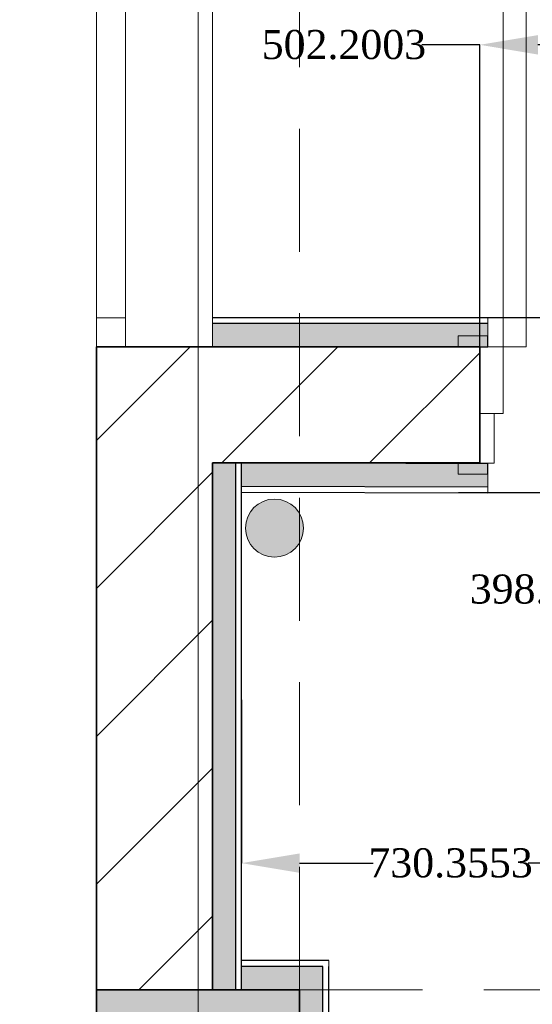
# Model space of a CAD drawing. Header units: millimetres. Extents: x 0 to 88385, y 0 to 41127.
# Tile 10 of 244: x 36924 to 37807, y 20813 to 22507. Entities that reach past the tile are written whole.
import ezdxf
from ezdxf import colors
from ezdxf.entities.mleader import LeaderData, LeaderLine
from ezdxf.enums import TextEntityAlignment as Align
from ezdxf.math import Vec2, Vec3

# ---------------------------------------------------------------- set-up
doc = ezdxf.new("R2010")
doc.units = ezdxf.units.MM
doc.header["$MEASUREMENT"] = 0
doc.linetypes.add('Dot & Dashed', pattern=[670.277762, 317.5, -176.388889, 0, -176.388874])
doc.linetypes.add('Hidden', pattern=[317.5, 211.666667, -105.833333])
for name, color, linetype in [('- ავარიული განათება', 7, 'Continuous'), ('- განათება', 7, 'Continuous'), ('New_Structural - Bearing', 7, 'Continuous'), ('Structural - Bearing', 7, 'Continuous'), ('Structural - Grid', 7, 'Continuous')]:
    doc.layers.add(name, color=color, linetype=linetype)
for name, color, linetype, lineweight in [('2D Drafting - General_Pen_No__1', 7, 'Continuous', 13), ('2D Drafting - General_Pen_No__20', 1, 'Continuous', 0), ('Archicad Doors_Pen_No__1', 7, 'Continuous', 13), ('Archicad Windows_Pen_No__1', 7, 'Continuous', 13), ('New_Structural - Bearing_Pen_No__1', 7, 'Continuous', 13), ('Structural - Bearing_Pen_No__1', 7, 'Continuous', 13), ('Structural - Bearing_Pen_No__20', 1, 'Continuous', 0), ('Structural - Bearing_Pen_No__27', 7, 'Continuous', 35)]:
    doc.layers.add(name, color=color, linetype=linetype, lineweight=lineweight)
for name, color, linetype, lineweight, true_color in [('New_Structural - Bearing_Pen_No__255', 7, 'Continuous', 13, 0xe8e8e8), ('New_Structural - Bearing_Pen_No__5', 7, 'Continuous', 25, 0x40a5ff), ('New_Structural - Bearing_Pen_No__57', 7, 'Continuous', 25, 0xdcd214), ('Structural - Bearing_Pen_No__161', 7, 'Continuous', 13, 0x6a6a6a), ('Structural - Bearing_Pen_No__28', 7, 'Continuous', 35, 0xa80f02), ('Structural - Bearing_Pen_No__81', 7, 'Continuous', 20, 0x6a6a6a), ('Structural - Grid_Pen_No__81', 7, 'Continuous', 20, 0x6a6a6a)]:
    doc.layers.add(name, color=color, linetype=linetype, lineweight=lineweight, true_color=true_color)
doc.styles.add('GENERATED_STYLE_2', font='txt')
doc.styles.get("Standard").update_dxf_attribs({"font": 'sylfaen.ttf'})
doc.dimstyles.get("Standard").update_dxf_attribs({"dimtxt": 0.18, "dimasz": 0.18, "dimexe": 0.18, "dimexo": 0.0625, "dimgap": 0.09, "dimtad": 0, "dimtih": 1, "dimtoh": 1, "dimdec": 4, "dimzin": 0, "dimdsep": 46, "dimtxsty": 'Standard', "dimcen": 0.09, "dimadec": 0, "dimazin": 0, "dimtfac": 1, "dimtdec": 4, "dimtofl": 0, "dimtmove": 0, "dimatfit": 3, "dimfxl": 1, "dimtolj": 1, "dimtzin": 0, "dimarcsym": 0})
pattern_1 = [(45, (0, 0), (-127.2792, 127.2792), [])]

# ---------------------------------------------------------------- blocks, each defined once
blk = doc.blocks.new('Slab_1', base_point=(2744.3, 12903.1))
at = {"layer": 'Structural - Bearing_Pen_No__1', "color": 7, "linetype": 'Continuous', "lineweight": 13, "flags": 128}
blk.add_lwpolyline([(2744.3, 12903.1), (2744.3, 39238), (-9233.8, 39238), (-16833.8, 39238), (-23183.8, 39238), (-23183.8, 32838), (-47183.8, 32838), (-47183.8, 12903.1)], close=True, dxfattribs=at)
blk = doc.blocks.new('Door')
at = {"layer": 'Archicad Doors_Pen_No__1', "color": 7, "linetype": 'Continuous', "lineweight": 13}
for p, q in [((420, 0), (420, 920)), ((420, 920), (460, 920)), ((460, 920), (460, 0)), ((-537, 0), (-537, 19)), ((-537, 19), (-487, 19)), ((-487, 19), (-487, 0)), ((487, 19), (537, 19)), ((487, 0), (487, 19)), ((537, 19), (537, 0)), ((-487, 0), (-537, 0)), ((-500, 0), (-537, 0)), ((-500, 0), (-537, 0)), ((-460, 0), (-500, 0)), ((-500, 0), (-500, -115)), ((-500, 0), (-500, -115)), ((-500, 0), (-500, -115)), ((-460, -115), (-460, 0)), ((460, 0), (420, 0)), ((500, 0), (460, 0)), ((460, 0), (460, -115)), ((537, 0), (487, 0)), ((500, -115), (500, 0)), ((500, 0), (500, -115)), ((500, 0), (500, -115)), ((500, 0), (537, 0)), ((500, 0), (537, 0)), ((-500, -200), (-500, -115)), ((-500, -115), (-475, -115)), ((-500, -115), (-460, -115)), ((-500, -115), (-500, -200)), ((-500, -115), (-500, -200)), ((-475, -115), (-475, -200)), ((460, -115), (500, -115)), ((475, -200), (475, -115)), ((475, -115), (500, -115)), ((500, -115), (500, -200)), ((500, -115), (500, -200)), ((500, -115), (500, -200)), ((-537, -219), (-537, -200)), ((-537, -200), (-487, -200)), ((-500, -200), (-537, -200)), ((-500, -200), (-537, -200)), ((-475, -200), (-500, -200)), ((-487, -200), (-487, -219)), ((500, -200), (475, -200)), ((487, -200), (537, -200)), ((487, -219), (487, -200)), ((500, -200), (537, -200)), ((500, -200), (537, -200)), ((537, -200), (537, -219)), ((-487, -219), (-537, -219)), ((537, -219), (487, -219))]:
    blk.add_line(p, q, dxfattribs=at)
blk.add_arc((460, 0), 920, 90, 180, dxfattribs=at)
blk = doc.blocks.new('Wall_14', base_point=(-44309.6, 21744.5))
at = {"layer": 'Structural - Bearing', "linetype": 'Continuous', "lineweight": 0, "true_color": 0x000000}
h = blk.add_hatch(dxfattribs=at)
h.set_pattern_fill('MASONRY_BLOCK', color=18, style=0, pattern_type=2)
h.set_pattern_definition(pattern_1)
h.paths.add_polyline_path([(-46983.8, 21944.4), (-46983.8, 21744.5), (-46523.5, 21744.5), (-46523.5, 21944.4)])
at = {"layer": 'Structural - Bearing_Pen_No__27', "color": 7, "linetype": 'Continuous', "lineweight": 35}
for p, q in [((-46523.5, 21944.4), (-46560.5, 21944.4)), ((-46523.5, 21944.4), (-46523.5, 21829.5)), ((-46523.5, 21829.5), (-46523.5, 21744.5)), ((-46523.5, 21744.5), (-46560.5, 21744.5))]:
    blk.add_line(p, q, dxfattribs=at)
at = {"layer": 'Structural - Bearing_Pen_No__27', "color": 7, "linetype": 'Continuous', "lineweight": 35, "flags": 128}
for points in [[(-46523.5, 21944.4), (-46983.8, 21944.4)], [(-46983.8, 21744.5), (-46523.5, 21744.5)]]:
    blk.add_lwpolyline(points, dxfattribs=at)
at = {"layer": 'Archicad Doors_Pen_No__1', "color": 7, "linetype": 'Continuous', "lineweight": 13, "xscale": -1, "zscale": 1000}
blk.add_blockref('Door', (-46023.5, 21944.4), dxfattribs=at)
blk = doc.blocks.new('Horizontal Multi-Sash Window_14')
at = {"layer": 'Archicad Windows_Pen_No__1', "color": 7, "linetype": 'Continuous', "lineweight": 13}
for p, q in [((-2271.8, 0), (2271.8, 0)), ((-2271.8, 0), (-2221.8, 0)), ((-2271.8, 0), (-2271.8, -50)), ((-2271.8, 0), (-2271.8, -50)), ((-2221.8, 0), (-2221.8, -50)), ((-2221.8, 0), (-1185.9, 0)), ((-2221.8, -50), (-2271.8, -50)), ((-2271.8, -50), (-2271.8, -200)), ((-1185.9, -50), (-2221.8, -50)), ((-2271.8, -200), (2271.8, -200))]:
    blk.add_line(p, q, dxfattribs=at)
blk = doc.blocks.new('Wall_22', base_point=(-47183.8, 15999.9))
at = {"layer": 'Structural - Bearing', "linetype": 'Continuous', "lineweight": 0, "true_color": 0x000000}
h = blk.add_hatch(dxfattribs=at)
h.set_pattern_fill('MASONRY_BLOCK', color=18, style=0, pattern_type=2)
h.set_pattern_definition(pattern_1)
h.paths.add_polyline_path([(-47183.8, 20838), (-46983.8, 20838), (-46983.8, 21944.4), (-47183.8, 21944.4)])
at = {"layer": 'Structural - Bearing_Pen_No__27', "color": 7, "linetype": 'Continuous', "lineweight": 35}
for p, q in [((-47183.8, 21944.4), (-47133.8, 21944.4)), ((-47133.8, 21944.4), (-46983.8, 21944.4))]:
    blk.add_line(p, q, dxfattribs=at)
at = {"layer": 'Structural - Bearing_Pen_No__27', "color": 7, "linetype": 'Continuous', "lineweight": 35, "flags": 128}
for points in [[(-47183.8, 21944.4), (-47183.8, 20838)], [(-46983.8, 20838), (-46983.8, 21744.5)]]:
    blk.add_lwpolyline(points, dxfattribs=at)
at = {"layer": 'Archicad Windows_Pen_No__1', "color": 7, "linetype": 'Continuous', "lineweight": 13, "zscale": 1000, "rotation": 90}
blk.add_blockref('Horizontal Multi-Sash Window_14', (-47183.8, 24216.2), dxfattribs=at)
blk = doc.blocks.new('Wall_222', base_point=(-46509.7, 21944.5))
at = {"layer": 'New_Structural - Bearing_Pen_No__255', "linetype": 'Continuous', "lineweight": 13, "true_color": 0xe8e8e8}
blk.add_hatch(color=254, dxfattribs=at).paths.add_polyline_path([(-46983.8, 21944.5), (-46509.7, 21944.5), (-46509.7, 21984.5), (-46983.8, 21984.5)])
at = {"layer": 'New_Structural - Bearing_Pen_No__1', "color": 7, "linetype": 'Continuous', "lineweight": 13, "flags": 128}
for points in [[(-46983.8, 21984.5), (-46983.8, 21994.5)], [(-46509.7, 21984.5), (-46509.7, 21994.5)], [(-46983.8, 21944.5), (-46983.8, 21984.5)], [(-46509.7, 21944.5), (-46509.7, 21984.5)]]:
    blk.add_lwpolyline(points, dxfattribs=at)
at = {"layer": 'New_Structural - Bearing_Pen_No__5', "color": 161, "linetype": 'Continuous', "lineweight": 25, "true_color": 0x40a5ff}
blk.add_line((-46509.7, 21984.5), (-46983.8, 21984.5), dxfattribs=at)
at = {"layer": 'New_Structural - Bearing_Pen_No__5', "color": 161, "linetype": 'Continuous', "lineweight": 25, "true_color": 0x40a5ff, "flags": 128}
for points in [[(-46509.7, 21994.5), (-46983.8, 21994.5)], [(-46983.8, 21944.5), (-46509.7, 21944.5)]]:
    blk.add_lwpolyline(points, dxfattribs=at)
blk = doc.blocks.new('Wall_225', base_point=(-46983.8, 21744.5))
at = {"layer": 'New_Structural - Bearing_Pen_No__57', "linetype": 'Continuous', "lineweight": 25, "true_color": 0xdcd214}
blk.add_hatch(color=52, dxfattribs=at).paths.add_polyline_path([(-46943.8, 21744.5), (-46983.8, 21744.5), (-46983.8, 20838), (-46943.8, 20838)])
at = {"layer": 'New_Structural - Bearing_Pen_No__1', "color": 7, "linetype": 'Continuous', "lineweight": 13, "flags": 128}
for points in [[(-46983.8, 21744.5), (-46943.8, 21744.5)], [(-46943.8, 21744.5), (-46933.8, 21744.5)]]:
    blk.add_lwpolyline(points, dxfattribs=at)
at = {"layer": 'New_Structural - Bearing_Pen_No__5', "color": 161, "linetype": 'Continuous', "lineweight": 25, "true_color": 0x40a5ff}
blk.add_line((-46943.8, 20838), (-46943.8, 21744.5), dxfattribs=at)
at = {"layer": 'New_Structural - Bearing_Pen_No__5', "color": 161, "linetype": 'Continuous', "lineweight": 25, "true_color": 0x40a5ff, "flags": 128}
for points in [[(-46983.8, 21744.5), (-46983.8, 20838)], [(-46933.8, 20838), (-46933.8, 21744.5)]]:
    blk.add_lwpolyline(points, dxfattribs=at)
blk = doc.blocks.new('Wall_232', base_point=(-46933.8, 21744.5))
at = {"layer": 'New_Structural - Bearing_Pen_No__255', "linetype": 'Continuous', "lineweight": 13, "true_color": 0xe8e8e8}
blk.add_hatch(color=254, dxfattribs=at).paths.add_polyline_path([(-46509.7, 21743.2), (-46933.8, 21744.5), (-46933.9, 21704.5), (-46509.8, 21703.2)])
at = {"layer": 'New_Structural - Bearing_Pen_No__1', "color": 7, "linetype": 'Continuous', "lineweight": 13, "flags": 128}
for points in [[(-46933.8, 21744.5), (-46933.9, 21704.5)], [(-46509.7, 21743.2), (-46509.8, 21703.2)], [(-46933.9, 21704.5), (-46933.9, 21694.5)], [(-46509.8, 21703.2), (-46509.9, 21693.2)]]:
    blk.add_lwpolyline(points, dxfattribs=at)
at = {"layer": 'New_Structural - Bearing_Pen_No__5', "color": 161, "linetype": 'Continuous', "lineweight": 25, "true_color": 0x40a5ff}
blk.add_line((-46933.9, 21704.5), (-46509.8, 21703.2), dxfattribs=at)
at = {"layer": 'New_Structural - Bearing_Pen_No__5', "color": 161, "linetype": 'Continuous', "lineweight": 25, "true_color": 0x40a5ff, "flags": 128}
for points in [[(-46509.7, 21743.2), (-46933.8, 21744.5)], [(-46933.9, 21694.5), (-46509.9, 21693.2)]]:
    blk.add_lwpolyline(points, dxfattribs=at)
blk = doc.blocks.new('Wall_283', base_point=(-46933.8, 20838))
at = {"layer": 'New_Structural - Bearing_Pen_No__255', "linetype": 'Continuous', "lineweight": 13, "true_color": 0xe8e8e8}
for points in [[(-46833.8, 20878), (-46933.8, 20878), (-46933.8, 20838), (-46833.8, 20838)], [(-46833.8, 20838), (-46793.8, 20838), (-46793.8, 20878)], [(-46833.8, 20878), (-46833.8, 20838), (-46793.8, 20878)]]:
    blk.add_hatch(color=254, dxfattribs=at).paths.add_polyline_path(points)
at = {"layer": 'New_Structural - Bearing_Pen_No__1', "color": 7, "linetype": 'Continuous', "lineweight": 13, "flags": 128}
for points in [[(-46933.8, 20878), (-46933.8, 20888)], [(-46933.8, 20838), (-46933.8, 20878)], [(-46783.8, 20888), (-46783.8, 20878)]]:
    blk.add_lwpolyline(points, dxfattribs=at)
at = {"layer": 'New_Structural - Bearing_Pen_No__5', "color": 161, "linetype": 'Continuous', "lineweight": 25, "true_color": 0x40a5ff}
for p, q in [((-46833.8, 20878), (-46933.8, 20878)), ((-46793.8, 20878), (-46833.8, 20878)), ((-46793.8, 20838), (-46793.8, 20878))]:
    blk.add_line(p, q, dxfattribs=at)
at = {"layer": 'New_Structural - Bearing_Pen_No__5', "color": 161, "linetype": 'Continuous', "lineweight": 25, "true_color": 0x40a5ff, "flags": 128}
blk.add_lwpolyline([(-46783.8, 20888), (-46933.8, 20888)], dxfattribs=at)
blk = doc.blocks.new('Wall_284', base_point=(-46833.8, 20838))
at = {"layer": 'New_Structural - Bearing_Pen_No__255', "linetype": 'Continuous', "lineweight": 13, "true_color": 0xe8e8e8}
for points in [[(-46793.8, 20488), (-46793.8, 20838), (-46833.8, 20838), (-46833.8, 20488)], [(-46833.8, 20488), (-46833.8, 20448), (-46793.8, 20448)], [(-46793.8, 20488), (-46833.8, 20488), (-46793.8, 20448)]]:
    blk.add_hatch(color=254, dxfattribs=at).paths.add_polyline_path(points)
at = {"layer": 'New_Structural - Bearing_Pen_No__1', "color": 7, "linetype": 'Continuous', "lineweight": 13, "flags": 128}
blk.add_lwpolyline([(-46783.8, 20438), (-46793.8, 20438)], dxfattribs=at)
at = {"layer": 'New_Structural - Bearing_Pen_No__5', "color": 161, "linetype": 'Continuous', "lineweight": 25, "true_color": 0x40a5ff}
for p, q in [((-46793.8, 20838), (-46793.8, 20878)), ((-46793.8, 20488), (-46793.8, 20838)), ((-46793.8, 20448), (-46793.8, 20488)), ((-46833.8, 20448), (-46793.8, 20448))]:
    blk.add_line(p, q, dxfattribs=at)
at = {"layer": 'New_Structural - Bearing_Pen_No__5', "color": 161, "linetype": 'Continuous', "lineweight": 25, "true_color": 0x40a5ff, "flags": 128}
blk.add_lwpolyline([(-46783.8, 20438), (-46783.8, 20878)], dxfattribs=at)
blk = doc.blocks.new('Column_5', base_point=(-47008.8, 20663))
at = {"layer": 'Structural - Bearing_Pen_No__161', "linetype": 'Continuous', "lineweight": 0, "true_color": 0x6a6a6a}
blk.add_hatch(color=251, dxfattribs=at).paths.add_polyline_path([(-46833.8, 20488), (-46833.8, 20838), (-47183.8, 20838), (-47183.8, 20488)])
at = {"layer": 'Structural - Bearing_Pen_No__20', "color": 1, "linetype": 'Continuous', "lineweight": 0}
for p, q in [((-47008.8, 20743), (-47008.8, 20918)), ((-47088.8, 20663), (-47263.8, 20663)), ((-46928.8, 20663), (-46753.8, 20663)), ((-47008.8, 20583), (-47008.8, 20408))]:
    blk.add_line(p, q, dxfattribs=at)
blk.add_point((-47008.8, 20663), dxfattribs=at)
at = {"layer": 'Structural - Bearing_Pen_No__28', "color": 14, "linetype": 'Continuous', "lineweight": 35, "true_color": 0xa80f02, "flags": 128}
blk.add_lwpolyline([(-46833.8, 20488), (-46833.8, 20838), (-47183.8, 20838), (-47183.8, 20488)], close=True, dxfattribs=at)
blk = doc.blocks.new('Standard grid marker_2')
at = {"layer": 'Structural - Grid_Pen_No__81', "color": 251, "linetype": 'Continuous', "lineweight": 20, "true_color": 0x6a6a6a}
blk.add_line((1000, 0), (27734.9, 0), dxfattribs=at)
at = {"layer": 'Structural - Grid_Pen_No__81', "color": 251, "lineweight": 20, "true_color": 0x6a6a6a, "style": 'GENERATED_STYLE_2'}
for tag, p in [('AC_MarkerText_1_0', (-1.5, -46.7)), ('AC_MarkerText_1_1', (28933.4, -46.7))]:
    blk.add_attdef(tag, text='', height=100, rotation=270, dxfattribs=at).set_placement(p, align=Align.TOP_CENTER)
blk = doc.blocks.new('Beam_9', base_point=(-47008.8, 14663))
at = {"layer": 'Structural - Bearing_Pen_No__81', "color": 251, "linetype": 'Hidden', "lineweight": 20, "true_color": 0x6a6a6a}
for p, q in [((-47183.8, 14488), (-47183.8, 32838)), ((-46833.8, 20838), (-46833.8, 26488))]:
    blk.add_line(p, q, dxfattribs=at)
at = {"layer": 'Structural - Bearing_Pen_No__81', "color": 251, "linetype": 'Dot & Dashed', "lineweight": 20, "true_color": 0x6a6a6a}
blk.add_line((-47008.8, 14663), (-47008.8, 32663), dxfattribs=at)
blk = doc.blocks.new('Beam_11', base_point=(-47008.8, 20663))
at = {"layer": 'Structural - Bearing_Pen_No__81', "color": 251, "linetype": 'Hidden', "lineweight": 20, "true_color": 0x6a6a6a}
blk.add_line((-46833.8, 20838), (-41183.8, 20838), dxfattribs=at)
blk = doc.blocks.new('*D764')
at = {"layer": '- განათება', "color": 0, "lineweight": -2, "transparency": 16777216}
for p, q in [((38256.6, 22714.5), (38522, 22714.5)), ((38521.8, 22614.5), (38521.8, 22468.1)), ((38521.8, 22094.5), (38521.8, 22416.8)), ((37715.6, 21994.5), (38522, 21994.5))]:
    blk.add_line(p, q, dxfattribs=at)
at = {"layer": '- განათება', "color": 0, "transparency": 16777216}
for points in [[(38505.1, 22614.5), (38538.4, 22614.5), (38521.8, 22714.5)], [(38505.1, 22094.5), (38538.4, 22094.5), (38521.8, 21994.5)]]:
    blk.add_solid(points, dxfattribs=at)
at = {"layer": 'Defpoints', "color": 0, "transparency": 16777216}
for p in [(38256.5, 22714.5), (38521.8, 22714.5), (37715.5, 21994.5)]:
    blk.add_point(p, dxfattribs=at)
at = {"layer": '- განათება', "color": 0, "transparency": 16777216, "insert": (38521.8, 22442.5), "char_height": 50, "attachment_point": 5}
blk.add_mtext('\\A1;{\\fSylfaen|b0|i0|c0|p18;720.0000}', dxfattribs=at)
blk = doc.blocks.new('*D777')
at = {"layer": '- განათება', "color": 0, "lineweight": -2, "transparency": 16777216}
for p, q in [((37680.1, 21693.4), (37841.3, 21693.4)), ((37841.1, 21593.4), (37841.1, 21552.7)), ((37841.1, 21394.8), (37841.1, 21501.3)), ((38036.8, 21294.8), (37840.9, 21294.8))]:
    blk.add_line(p, q, dxfattribs=at)
at = {"layer": '- განათება', "color": 0, "transparency": 16777216}
for points in [[(37824.4, 21593.4), (37857.8, 21593.4), (37841.1, 21693.4)], [(37824.4, 21394.8), (37857.8, 21394.8), (37841.1, 21294.8)]]:
    blk.add_solid(points, dxfattribs=at)
at = {"layer": 'Defpoints', "color": 0, "transparency": 16777216}
for p in [(37680, 21693.4), (37841.1, 21294.8), (38036.9, 21294.8)]:
    blk.add_point(p, dxfattribs=at)
at = {"layer": '- განათება', "color": 0, "transparency": 16777216, "insert": (37841.1, 21527), "char_height": 50, "attachment_point": 5}
blk.add_mtext('\\A1;{\\fSylfaen|b0|i0|c0|p18;398.5580}', dxfattribs=at)
blk = doc.blocks.new('*D778')
at = {"layer": '- განათება', "color": 0, "lineweight": -2, "transparency": 16777216}
for p, q in [((37306.5, 21336.9), (37306.5, 21055.6)), ((38036.9, 21294.7), (38036.9, 21055.6)), ((37406.5, 21055.8), (37533, 21055.8)), ((37936.9, 21055.8), (37800, 21055.8))]:
    blk.add_line(p, q, dxfattribs=at)
at = {"layer": '- განათება', "color": 0, "transparency": 16777216}
for points in [[(37406.5, 21072.5), (37406.5, 21039.1), (37306.5, 21055.8)], [(37936.9, 21072.5), (37936.9, 21039.1), (38036.9, 21055.8)]]:
    blk.add_solid(points, dxfattribs=at)
at = {"layer": 'Defpoints', "color": 0, "transparency": 16777216}
for p in [(37306.5, 21337), (38036.9, 21294.8), (38036.9, 21055.8)]:
    blk.add_point(p, dxfattribs=at)
at = {"layer": '- განათება', "color": 0, "transparency": 16777216, "insert": (37666.5, 21055.8), "char_height": 50, "attachment_point": 5}
blk.add_mtext('\\A1;{\\fSylfaen|b0|i0|c0|p18;730.3553}', dxfattribs=at)
blk = doc.blocks.new('*D1385')
at = {"layer": '- ავარიული განათება', "color": 0, "lineweight": -2, "transparency": 16777216}
for p, q in [((37716.8, 22464), (37616.8, 22464)), ((37716.8, 21944.5), (37716.8, 22464.2)), ((38119, 22464), (37816.8, 22464)), ((38219, 22128.6), (38219, 22464.2))]:
    blk.add_line(p, q, dxfattribs=at)
at = {"layer": '- ავარიული განათება', "color": 0, "transparency": 16777216}
for points in [[(37816.8, 22480.7), (37816.8, 22447.3), (37716.8, 22464)], [(38119, 22480.7), (38119, 22447.3), (38219, 22464)]]:
    blk.add_solid(points, dxfattribs=at)
at = {"layer": 'Defpoints', "color": 0, "transparency": 16777216}
for p in [(37716.8, 22464), (38219, 22128.5), (37716.8, 21944.5)]:
    blk.add_point(p, dxfattribs=at)
at = {"layer": '- ავარიული განათება', "color": 0, "transparency": 16777216, "insert": (37482.8, 22464), "char_height": 50, "attachment_point": 5}
blk.add_mtext('\\A1;{\\fSylfaen|b0|i0|c0|p18;502.2003}', dxfattribs=at)

msp = doc.modelspace()

# ---------------------------------------------------------------- hatches: boundary and pattern name
at = {"layer": '2D Drafting - General_Pen_No__20', "linetype": 'Continuous', "lineweight": 0, "true_color": 0xbf0000}
msp.add_hatch(color=12, dxfattribs=at).paths.add_polyline_path([(37363.16297, 21682.31147, 1), (37363.16297, 21582.31147, 1)])

# ---------------------------------------------------------------- linework, layer by layer
at = {"layer": '2D Drafting - General_Pen_No__1', "color": 7, "linetype": 'Continuous', "lineweight": 13, "flags": 128}
msp.add_lwpolyline([(37363.16297, 21682.31147, 1), (37363.16297, 21582.31147, 1)], format="xyb", close=True, dxfattribs=at)

# ---------------------------------------------------------------- block references
at = {"layer": 'New_Structural - Bearing', "color": 7, "lineweight": 35}
for name, p in [('Wall_222', (37730.59143, 21944.45001)), ('Wall_225', (37256.5059, 21744.45001)), ('Wall_232', (37306.5059, 21744.45001)), ('Wall_283', (37306.5059, 20837.98097)), ('Wall_284', (37406.5059, 20837.98097))]:
    msp.add_blockref(name, p, dxfattribs=at)
at = {"layer": 'Structural - Bearing', "color": 7, "linetype": 'Continuous', "lineweight": 13}
msp.add_blockref('Slab_1', (86984.57817, 12903.05519), dxfattribs=at)
at = {"layer": 'Structural - Bearing', "color": 251, "lineweight": 20, "true_color": 0x6a6a6a}
for name, p in [('Beam_9', (37231.5059, 14662.98097)), ('Beam_11', (37231.5059, 20662.98097))]:
    msp.add_blockref(name, p, dxfattribs=at)
at = {"layer": 'Structural - Bearing', "color": 7, "lineweight": 35}
for name, p in [('Wall_22', (37056.5059, 15999.91004)), ('Wall_14', (39930.72878, 21744.45001))]:
    msp.add_blockref(name, p, dxfattribs=at)
at = {"layer": 'Structural - Bearing', "color": 14, "lineweight": 35, "true_color": 0xa80f02}
msp.add_blockref('Column_5', (37231.5059, 20662.98097), dxfattribs=at)
at = {"layer": 'Structural - Grid', "color": 8, "linetype": 'Continuous', "lineweight": 15, "zscale": 1000, "rotation": 90}
msp.add_blockref('Standard grid marker_2', (37231.5059, 11703.05519), dxfattribs=at)

# ---------------------------------------------------------------- dimensions: what is measured, and where the dimension line sits
at = {"layer": '- ავარიული განათება', "color": 1}
dim = msp.add_linear_dim(base=(37716.78873, 22464), p1=(38218.98904, 22128.53123), p2=(37716.78873, 21944.45001), angle=180, text='{\\fSylfaen|b0|i0|c0|p18;<>}', dimstyle='Standard', override={"dimtxt": 50, "dimasz": 100}, dxfattribs=at)
dim.commit()
dim.dimension.update_dxf_attribs({"geometry": '*D1385', "text_midpoint": (37482.78153, 22464), "dimtype": 160})
at = {"layer": '- განათება', "color": 1}
for base, p1, p2, angle, picture, middle in [((38521.77705, 22714.45001), (37715.5, 21994.45001), (38256.5059, 22714.45001), 90, '*D764', (38521.77705, 22442.48783)), ((37841.10294, 21294.80529), (37679.99233, 21693.36332), (38036.86118, 21294.80529), 270, '*D777', (37841.10294, 21527))]:
    dim = msp.add_linear_dim(base=base, p1=p1, p2=p2, angle=angle, text='{\\fSylfaen|b0|i0|c0|p18;<>}', dimstyle='Standard', override={"dimtxt": 50, "dimasz": 100}, dxfattribs=at)
    dim.commit()
    dim.dimension.update_dxf_attribs({"geometry": picture, "text_midpoint": middle, "dimtype": 160})
dim = msp.add_linear_dim(base=(38036.86118, 21055.79939), p1=(37306.5059, 21337), p2=(38036.86118, 21294.80529), text='{\\fSylfaen|b0|i0|c0|p18;<>}', dimstyle='Standard', override={"dimtxt": 50, "dimasz": 100}, dxfattribs=at)
dim.commit()
dim.dimension.update_dxf_attribs({"geometry": '*D778', "text_midpoint": (37666.5, 21055.79939), "dimtype": 160})

# ---------------------------------------------------------------- leaders
at = {"color": 5}
ml = msp.add_multileader_mtext('Standard', dxfattribs=at)
ml.set_content('ნეოტეკის  ფარი', color=5)
ml.set_leader_properties()
ml.build(insert=Vec2(0, 0))
ml.multileader.update_dxf_attribs({"text_right_attachment_type": 6, "dogleg_length": 50, "arrow_head_size": 100})
ctx = ml.context
ctx.base_point, ctx.char_height, ctx.arrow_head_size, ctx.landing_gap_size, ctx.plane_origin = Vec3(50468.91, 32218.71661), 100, 100, 0.09, Vec3(56312.8393, 27064.407)
ctx.right_attachment = 6
notes = []
notes.append((ctx, [(0, (0, 0, 0), (0, 0), (1, 0), 1, [])]))
ctx.mtext.insert, ctx.mtext.width, ctx.mtext.flow_direction = Vec3(50469, 32288.46183), 1402.7684334, 5
ml = msp.add_multileader_mtext('Standard', dxfattribs=at)
ml.set_content('ნეოტეკის \\Pრეკი', color=5)
ml.set_leader_properties()
ml.build(insert=Vec2(0, 0))
ml.multileader.update_dxf_attribs({"text_right_attachment_type": 6, "dogleg_length": 50, "arrow_head_size": 100})
ctx = ml.context
ctx.base_point, ctx.char_height, ctx.arrow_head_size, ctx.landing_gap_size, ctx.plane_origin = Vec3(52433.92127, 31594.41315), 100, 100, 0.09, Vec3(58277.85057, 26439.85585)
ctx.right_attachment = 6
notes.append((ctx, [(0, (0, 0, 0), (0, 0), (1, 0), 1, [])]))
ctx.mtext.insert, ctx.mtext.width, ctx.mtext.flow_direction = Vec3(52434.01127, 31663.91068), 1402.7684334, 5
ml = msp.add_multileader_mtext('Standard', dxfattribs=at)
ml.set_content('ნეოტეკის ფარი', color=5)
ml.set_leader_properties()
ml.build(insert=Vec2(0, 0))
ml.multileader.update_dxf_attribs({"text_right_attachment_type": 6, "dogleg_length": 50, "arrow_head_size": 100})
ctx = ml.context
ctx.base_point, ctx.char_height, ctx.arrow_head_size, ctx.landing_gap_size, ctx.plane_origin, ctx.plane_x_axis, ctx.plane_y_axis = Vec3(52750.59611, 30623.37284), 100, 100, 0.09, Vec3(48445.57174, 24617.92422), Vec3(0, -1), Vec3(1, 0)
ctx.right_attachment = 6
notes.append((ctx, [(0, (0, 0, 0), (0, 0), (1, 0), 1, [])]))
ctx.mtext.insert, ctx.mtext.text_direction, ctx.mtext.rotation, ctx.mtext.width, ctx.mtext.flow_direction = Vec3(52820.34133, 30623.28284), Vec3(0, -1), 4.7123889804, 1402.7684334, 5
ml = msp.add_multileader_mtext('Standard', dxfattribs=at)
ml.set_content('ელ. ფარების ადგილი', color=5)
ml.set_leader_properties()
ml.build(insert=Vec2(0, 0))
ml.multileader.update_dxf_attribs({"text_right_attachment_type": 6, "dogleg_length": 50, "arrow_head_size": 100})
ctx = ml.context
ctx.base_point, ctx.char_height, ctx.arrow_head_size, ctx.landing_gap_size, ctx.plane_origin = Vec3(52207.87269, 28518.35488), 100, 100, 0.09, Vec3(58051.80199, 23364.78837)
ctx.right_attachment = 6
notes.append((ctx, [(0, (0, 0, 0), (0, 0), (1, 0), 1, [])]))
ctx.mtext.insert, ctx.mtext.width, ctx.mtext.flow_direction = Vec3(52207.96269, 28588.8432), 1402.7684334, 5
for ctx, leaders in notes:
    for number, flags, end, landing, length, lines in leaders:
        leader = LeaderData()
        leader.index, (leader.has_last_leader_line, leader.has_dogleg_vector, leader.attachment_direction) = number, flags
        leader.last_leader_point, leader.dogleg_vector, leader.dogleg_length = Vec3(end), Vec3(landing), length
        for number, points, colour, breaks in lines:
            line = LeaderLine()
            line.index, line.vertices, line.color, line.breaks = number, Vec3.list(points), colors.encode_raw_color(colour), breaks
            leader.lines.append(line)
        ctx.leaders.append(leader)

doc.saveas('drawing.dxf')
